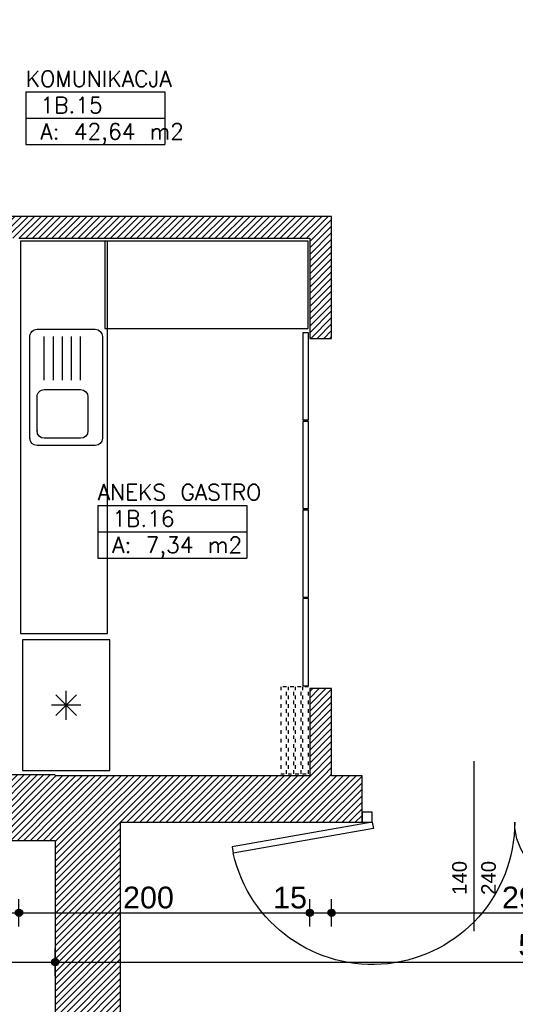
# Model space of a CAD drawing. Header units: inches. Extents: x 18487 to 24863, y 1480 to 5771.
# Tile 39 of 51: x 21051 to 21392, y 4220 to 4898. Entities that reach past the tile are written whole.
import ezdxf
from ezdxf.enums import TextEntityAlignment as Align

# ---------------------------------------------------------------- set-up
doc = ezdxf.new("R2010")
doc.units = ezdxf.units.IN
doc.header["$MEASUREMENT"] = 0
doc.linetypes.add('Przerywana', pattern=[6, 2.5, -3.5])
for name, color, linetype in [('_T meble', 7, 'Continuous'), ('_T sciany', 7, 'Continuous'), ('ArchiCAD', 7, 'Continuous'), ('Window-Door Markers', 7, 'Continuous')]:
    doc.layers.add(name, color=color, linetype=linetype)
doc.styles.add('GENERATED_STYLE_16', font='txt')
doc.styles.add('GENERATED_STYLE_17', font='arial.ttf')
doc.styles.add('GENERATED_STYLE_20', font='txt')
doc.styles.get("Standard").update_dxf_attribs({"font": 'txt', "bigfont": 'BIGFONT.SHX'})
doc.dimstyles.new('Dimstyle_8', dxfattribs={"dimtxt": 15, "dimasz": 9.5, "dimexe": 0.18, "dimexo": 0.5, "dimgap": 0.09, "dimtad": 1, "dimtih": 1, "dimtoh": 1, "dimdec": 0, "dimzin": 0, "dimdsep": 46, "dimtxsty": 'GENERATED_STYLE_20', "dimblk": 'ARROWHEAD_11', "dimblk1": 'ARROWHEAD_11', "dimblk2": 'ARROWHEAD_11', "dimcen": 0.09, "dimclrd": 220, "dimclre": 220, "dimclrt": 220, "dimadec": 1, "dimazin": 0, "dimtfac": 1, "dimtdec": 4, "dimtmove": 2, "dimatfit": 3, "dimfxl": 0, "dimtolj": 1, "dimtzin": 0, "dimarcsym": 0})
doc.dimstyles.new('Dimstyle_9', dxfattribs={"dimtxt": 15, "dimasz": 9.5, "dimexe": 0.18, "dimexo": 0.5, "dimgap": 0.09, "dimtad": 1, "dimtih": 1, "dimtoh": 1, "dimdec": 0, "dimzin": 0, "dimdsep": 46, "dimtxsty": 'GENERATED_STYLE_20', "dimblk": 'ARROWHEAD_11', "dimblk1": 'ARROWHEAD_11', "dimblk2": 'ARROWHEAD_11', "dimcen": 0.09, "dimclrd": 220, "dimclre": 220, "dimclrt": 220, "dimadec": 1, "dimazin": 0, "dimtfac": 1, "dimtdec": 4, "dimtmove": 0, "dimatfit": 3, "dimfxl": 0, "dimtolj": 1, "dimtzin": 0, "dimarcsym": 0})
pattern_1 = [(45, (0, 0), (-2.24506403, 2.24506403), [])]

# ---------------------------------------------------------------- blocks, each defined once
blk = doc.blocks.new('ANEKS GASTRO_1B.16_196', base_point=(21156.17, 4554.25))
at = {"layer": '_T sciany', "color": 160, "linetype": 'Continuous'}
for p, q in [((21104.81, 4563.31), (21104.81, 4527.07)), ((21104.81, 4563.31), (21207.52, 4563.31)), ((21207.52, 4563.31), (21207.52, 4527.07)), ((21104.81, 4545.19), (21207.52, 4545.19)), ((21104.81, 4527.07), (21207.52, 4527.07))]:
    blk.add_line(p, q, dxfattribs=at)
at = {"color": 0}
for tag in ['floor_f', 'ROOM_PERIM', 'ROOM_WALLS_SURF', 'ROOM_DOORS_SURF', 'ROOM_WINDS_SURF', 'ROOM_BASELEV', 'ROOM_HEIGHT', 'ROOM_NET_AREA', 'ROOM_REDUCED_AREA', 'ROOM_CALC_AREA', 'ROOM_VOLUME']:
    blk.add_attdef(tag, text='', height=200, dxfattribs=at).set_placement((21156.17, 4497.1), align=Align.BOTTOM_LEFT)
at = {"layer": '_T sciany', "color": 160}
for tag, p in [('ROOM_NAME', (21104.81, 4577.87)), ('ROOM_NUMBER', (21114.81, 4559.75)), ('ROOM_AREA', (21114.81, 4541.63))]:
    blk.add_attdef(tag, text='', height=11, dxfattribs=at).set_placement(p, align=Align.TOP_LEFT)
blk = doc.blocks.new('KOMUNIKACJA_1B.15_197', base_point=(21103.12, 4838.83))
at = {"layer": '_T sciany', "color": 160, "linetype": 'Continuous'}
for p, q in [((21055.34, 4847.89), (21055.34, 4811.66)), ((21055.34, 4847.89), (21150.9, 4847.89)), ((21150.9, 4847.89), (21150.9, 4811.66)), ((21055.34, 4829.78), (21150.9, 4829.78)), ((21055.34, 4811.66), (21150.9, 4811.66))]:
    blk.add_line(p, q, dxfattribs=at)
at = {"color": 0}
for tag in ['floor_f', 'ROOM_PERIM', 'ROOM_WALLS_SURF', 'ROOM_DOORS_SURF', 'ROOM_WINDS_SURF', 'ROOM_BASELEV', 'ROOM_HEIGHT', 'ROOM_NET_AREA', 'ROOM_REDUCED_AREA', 'ROOM_CALC_AREA', 'ROOM_VOLUME']:
    blk.add_attdef(tag, text='', height=200, dxfattribs=at).set_placement((21103.12, 4781.69), align=Align.BOTTOM_LEFT)
at = {"layer": '_T sciany', "color": 160}
for tag, p in [('ROOM_NAME', (21055.34, 4862.45)), ('ROOM_NUMBER', (21065.34, 4844.33)), ('ROOM_AREA', (21065.34, 4826.22))]:
    blk.add_attdef(tag, text='', height=11, dxfattribs=at).set_placement(p, align=Align.TOP_LEFT)
blk = doc.blocks.new('WALL_24', base_point=(19512.33, 4754.7))
at = {"layer": '_T sciany'}
h = blk.add_hatch(dxfattribs=at)
h.set_pattern_fill('ANSI31', color=5, style=0, pattern_type=2)
h.set_pattern_definition(pattern_1)
h.paths.add_polyline_path([(21250.77, 4747.2), (21265.77, 4762.2), (20880.86, 4762.2), (20880.86, 4747.2)], flags=0)
at = {"layer": '_T sciany', "color": 5, "linetype": 'Continuous'}
for p, q in [((21265.77, 4762.2), (20880.86, 4762.2)), ((21050.65, 4747.2), (21250.77, 4747.2))]:
    blk.add_line(p, q, dxfattribs=at)
blk = doc.blocks.new('WALL_605', base_point=(21098.11, 4355.28))
at = {"layer": '_T sciany'}
h = blk.add_hatch(dxfattribs=at)
h.set_pattern_fill('ANSI31', color=5, style=0, pattern_type=2)
h.set_pattern_definition(pattern_1)
h.paths.add_polyline_path([(21014.24, 4377.78), (21014.24, 4332.78), (21075.61, 4332.78), (21075.61, 4377.78)], flags=0)
at = {"layer": '_T sciany', "color": 5, "linetype": 'Continuous'}
for p, q in [((21075.61, 4377.78), (21014.24, 4377.78)), ((21014.24, 4332.78), (21075.61, 4332.78))]:
    blk.add_line(p, q, dxfattribs=at)
blk = doc.blocks.new('D2 65_381')
at = {"color": 140, "linetype": 'Continuous'}
for p, q in [((-166.51, 17.02), (-165.74, 21.39)), ((-69.23, 4.38), (-165.74, 21.39)), ((-70, 0), (-166.51, 17.02)), ((69.23, 4.38), (110.59, 11.67)), ((70, 0), (111.36, 7.29)), ((111.36, 7.29), (110.59, 11.67)), ((-77, 0), (-70, 0)), ((-77, -7), (-77, 0)), ((-70, 0), (-69.23, 4.38)), ((-70, 0), (-70, -7)), ((70, 0), (69.23, 4.38)), ((77, 0), (70, 0)), ((70, 0), (70, -7)), ((77, -7), (77, 0)), ((-70, -7), (-77, -7)), ((70, -7), (77, -7))]:
    blk.add_line(p, q, dxfattribs=at)
for centre, radius, start, end in [((-70, 0), 98, 0, 167.40301), ((70, 0), 42, 16.04131, 180)]:
    blk.add_arc(centre, radius, start, end, dxfattribs=at)
blk = doc.blocks.new('Window-Door Marker - 70_4020')
at = {"layer": 'ArchiCAD', "color": 140, "linetype": 'Continuous'}
blk.add_line((0, 75), (0, -42), dxfattribs=at)
blk = doc.blocks.new('WALL_611', base_point=(21569.62, 4361.28))
at = {"layer": '_T sciany'}
h = blk.add_hatch(dxfattribs=at)
h.set_pattern_fill('ANSI31', color=5, style=0, pattern_type=2)
h.set_pattern_definition(pattern_1)
h.paths.add_polyline_path([(21075.61, 4377.28), (21120.61, 4345.28), (21286.76, 4345.28), (21286.76, 4377.28)], flags=0)
h = blk.add_hatch(dxfattribs=at)
h.set_pattern_fill('ANSI31', color=5, style=0, pattern_type=2)
h.set_pattern_definition(pattern_1)
h.paths.add_polyline_path([(21440.76, 4377.28), (21440.76, 4345.28), (21582.12, 4345.28), (21557.12, 4377.28)], flags=0)
at = {"layer": '_T sciany', "color": 5, "linetype": 'Continuous'}
for p, q in [((21250.77, 4377.28), (21075.61, 4377.28)), ((21286.76, 4377.28), (21265.77, 4377.28)), ((21286.76, 4345.28), (21286.76, 4377.28)), ((21440.76, 4345.28), (21440.76, 4377.28)), ((21557.12, 4377.28), (21440.76, 4377.28)), ((21120.61, 4345.28), (21286.76, 4345.28)), ((21440.76, 4345.28), (21582.12, 4345.28))]:
    blk.add_line(p, q, dxfattribs=at)
at = {"layer": '_T sciany', "xscale": -1, "rotation": 180.0000000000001}
blk.add_blockref('D2 65_381', (21363.76, 4345.28), dxfattribs=at)
at = {"layer": 'Window-Door Markers'}
ref = blk.add_blockref('Window-Door Marker - 70_4020', (21363.76, 4345.28), dxfattribs=dict(at, rotation=180))
ref.add_attrib('AC_WIDO_A_SIZE', '140', dxfattribs={"color": 255, "height": 10, "rotation": 90, "style": 'GENERATED_STYLE_17'}).set_placement((21361.72, 4295.28), align=Align.BOTTOM_LEFT)
ref.add_attrib('AC_WIDO_B_SIZE', '240', dxfattribs={"color": 255, "height": 10, "rotation": 90, "style": 'GENERATED_STYLE_17'}).set_placement((21381.72, 4295.28), align=Align.BOTTOM_LEFT)
blk = doc.blocks.new('WALL_621', base_point=(21098.11, 4361.28))
at = {"layer": '_T sciany'}
h = blk.add_hatch(dxfattribs=at)
h.set_pattern_fill('ANSI31', color=5, style=0, pattern_type=2)
h.set_pattern_definition(pattern_1)
h.paths.add_polyline_path([(21075.61, 4201.89), (21120.61, 4201.89), (21120.61, 4345.28), (21075.61, 4377.28)], flags=0)
at = {"layer": '_T sciany', "color": 5, "linetype": 'Continuous'}
for p, q in [((21120.61, 4201.89), (21120.61, 4345.28)), ((21075.61, 4332.78), (21075.61, 4201.89))]:
    blk.add_line(p, q, dxfattribs=at)
blk = doc.blocks.new('WALL_752', base_point=(21258.27, 4437.28))
at = {"layer": '_T sciany'}
h = blk.add_hatch(dxfattribs=at)
h.set_pattern_fill('ANSI31', color=5, style=0, pattern_type=2)
h.set_pattern_definition(pattern_1)
h.paths.add_polyline_path([(21250.77, 4437.28), (21250.77, 4377.28), (21265.77, 4377.28), (21265.77, 4437.28)], flags=0)
at = {"layer": '_T sciany', "color": 5, "linetype": 'Continuous'}
for p, q in [((21250.77, 4437.28), (21250.77, 4377.28)), ((21265.77, 4437.28), (21250.77, 4437.28)), ((21265.77, 4377.28), (21265.77, 4437.28))]:
    blk.add_line(p, q, dxfattribs=at)
blk = doc.blocks.new('WALL_754', base_point=(21249.97, 4622.16))
at = {"layer": '_T sciany', "color": 5, "linetype": 'Continuous'}
for p, q in [((21249.97, 4682.16), (21245.97, 4682.16)), ((21245.97, 4682.16), (21245.97, 4622.16)), ((21249.97, 4622.16), (21249.97, 4682.16)), ((21245.97, 4622.16), (21249.97, 4622.16))]:
    blk.add_line(p, q, dxfattribs=at)
blk = doc.blocks.new('WALL_755', base_point=(21249.97, 4561.16))
at = {"layer": '_T sciany', "color": 5, "linetype": 'Continuous'}
for p, q in [((21249.97, 4621.16), (21245.97, 4621.16)), ((21245.97, 4621.16), (21245.97, 4561.16)), ((21249.97, 4561.16), (21249.97, 4621.16)), ((21245.97, 4561.16), (21249.97, 4561.16))]:
    blk.add_line(p, q, dxfattribs=at)
blk = doc.blocks.new('WALL_760', base_point=(21249.97, 4500.16))
at = {"layer": '_T sciany', "color": 5, "linetype": 'Continuous'}
for p, q in [((21249.97, 4560.16), (21245.97, 4560.16)), ((21245.97, 4560.16), (21245.97, 4500.16)), ((21249.97, 4500.16), (21249.97, 4560.16)), ((21245.97, 4500.16), (21249.97, 4500.16))]:
    blk.add_line(p, q, dxfattribs=at)
blk = doc.blocks.new('WALL_761', base_point=(21249.97, 4439.16))
at = {"layer": '_T sciany', "color": 5, "linetype": 'Continuous'}
for p, q in [((21249.97, 4499.16), (21245.97, 4499.16)), ((21245.97, 4499.16), (21245.97, 4439.16)), ((21249.97, 4439.16), (21249.97, 4499.16)), ((21245.97, 4439.16), (21249.97, 4439.16))]:
    blk.add_line(p, q, dxfattribs=at)
blk = doc.blocks.new('WALL_762', base_point=(21244.78, 4378.55))
at = {"layer": '_T sciany', "color": 5, "linetype": 'Przerywana'}
for p, q in [((21244.78, 4438.55), (21240.78, 4438.55)), ((21240.78, 4438.55), (21240.78, 4378.55)), ((21244.78, 4378.55), (21244.78, 4438.55)), ((21240.78, 4378.55), (21244.78, 4378.55))]:
    blk.add_line(p, q, dxfattribs=at)
blk = doc.blocks.new('WALL_763', base_point=(21249.78, 4378.55))
at = {"layer": '_T sciany', "color": 5, "linetype": 'Przerywana'}
for p, q in [((21249.78, 4438.55), (21245.78, 4438.55)), ((21245.78, 4438.55), (21245.78, 4378.55)), ((21249.78, 4378.55), (21249.78, 4438.55)), ((21245.78, 4378.55), (21249.78, 4378.55))]:
    blk.add_line(p, q, dxfattribs=at)
blk = doc.blocks.new('WALL_764', base_point=(21239.76, 4378.55))
at = {"layer": '_T sciany', "color": 5, "linetype": 'Przerywana'}
for p, q in [((21239.76, 4438.55), (21235.76, 4438.55)), ((21235.76, 4438.55), (21235.76, 4378.55)), ((21239.76, 4378.55), (21239.76, 4438.55)), ((21235.76, 4378.55), (21239.76, 4378.55))]:
    blk.add_line(p, q, dxfattribs=at)
blk = doc.blocks.new('WALL_765', base_point=(21234.73, 4378.55))
at = {"layer": '_T sciany', "color": 5, "linetype": 'Przerywana'}
for p, q in [((21234.73, 4438.55), (21230.73, 4438.55)), ((21230.73, 4438.55), (21230.73, 4378.55)), ((21234.73, 4378.55), (21234.73, 4438.55)), ((21230.73, 4378.55), (21234.73, 4378.55))]:
    blk.add_line(p, q, dxfattribs=at)
blk = doc.blocks.new('WALL_766', base_point=(21258.27, 4754.7))
at = {"layer": '_T sciany'}
h = blk.add_hatch(dxfattribs=at)
h.set_pattern_fill('ANSI31', color=5, style=0, pattern_type=2)
h.set_pattern_definition(pattern_1)
h.paths.add_polyline_path([(21250.77, 4747.2), (21250.77, 4678.3), (21265.77, 4678.3), (21265.77, 4762.2)], flags=0)
at = {"layer": '_T sciany', "color": 5, "linetype": 'Continuous'}
for p, q in [((21265.77, 4678.3), (21265.77, 4762.2)), ((21250.77, 4747.2), (21250.77, 4678.3)), ((21250.77, 4678.3), (21265.77, 4678.3))]:
    blk.add_line(p, q, dxfattribs=at)
blk = doc.blocks.new('Sink 1Bowl-DrainB 65_3950')
at = {"layer": '_T meble', "color": 0, "linetype": 'Continuous'}
for p, q in [((75, 50), (5, 50)), ((0, 45), (0, 5)), ((80, 5), (80, 45)), ((5, 35), (5, 10)), ((33.5, 40), (10, 40)), ((38.5, 10), (38.5, 35)), ((45, 35), (75, 35)), ((45, 28.75), (75, 28.75)), ((45, 22.5), (75, 22.5)), ((45, 16.25), (75, 16.25)), ((45, 10), (75, 10)), ((5, 0), (75, 0)), ((10, 5), (33.5, 5))]:
    blk.add_line(p, q, dxfattribs=at)
for centre, start, end in [((5, 45), 90, 180), ((75, 45), 0, 90), ((10, 35), 90, 180), ((33.5, 35), 0, 90), ((10, 10), 180, 270), ((33.5, 10), 270, 0), ((5, 5), 180, 270), ((75, 5), 270, 0)]:
    blk.add_arc(centre, 5, start, end, dxfattribs=at)
for p in [(5, 0), (10, 5)]:
    blk.add_point(p, dxfattribs=at)
blk = doc.blocks.new('Table 120x80 65_5593')
at = {"layer": '_T meble', "color": 0, "linetype": 'Continuous'}
for p, q in [((-70, -60), (-70, 0)), ((-70, 0), (70, 0)), ((70, 0), (70, -60)), ((70, -60), (-70, -60))]:
    blk.add_line(p, q, dxfattribs=at)
blk = doc.blocks.new('Fridge 65_3921')
at = {"layer": '_T meble', "color": 0, "linetype": 'Continuous'}
for p, q in [((90, 60), (0, 60)), ((0, 60), (0, 0)), ((90, 0), (90, 60)), ((37.9289, 22.9289), (52.0711, 37.0711)), ((37.9289, 37.0711), (52.0711, 22.9289)), ((45, 20), (45, 40)), ((35, 30), (55, 30)), ((0, 0), (90, 0))]:
    blk.add_line(p, q, dxfattribs=at)
blk = doc.blocks.new('Table 120x80 65_5599')
at = {"layer": '_T meble', "color": 0, "linetype": 'Continuous'}
for p, q in [((-135, -60), (-135, 0)), ((-135, 0), (135, 0)), ((135, 0), (135, -60)), ((135, -60), (-135, -60))]:
    blk.add_line(p, q, dxfattribs=at)
blk = doc.blocks.new('*D430')
at = {"layer": 'ArchiCAD', "color": 220, "linetype": 'Continuous'}
for p, q in [((21075.61, 4251.47), (21075.61, 4258.34)), ((21602.12, 4251.47), (21602.12, 4258.34)), ((21070.61, 4248.97), (21073.11, 4248.97)), ((21075.61, 4239.59), (21075.61, 4246.47)), ((21078.11, 4248.97), (21599.62, 4248.97)), ((21602.12, 4239.59), (21602.12, 4246.47))]:
    blk.add_line(p, q, dxfattribs=at)
at = {"layer": 'ArchiCAD', "color": 220, "linetype": 'Continuous', "const_width": 2.5}
for points in [[(21074.36, 4248.97, 1), (21076.86, 4248.97, 1)], [(21600.87, 4248.97, 1), (21603.37, 4248.97, 1)]]:
    blk.add_lwpolyline(points, format="xyb", close=True, dxfattribs=at)
at = {"layer": 'ArchiCAD', "color": 220, "linetype": 'Continuous'}
for centre in [(21075.61, 4248.97), (21602.12, 4248.97)]:
    blk.add_circle(centre, 2.5, dxfattribs=at)
at = {"layer": 'ArchiCAD', "color": 220, "insert": (21394.26, 4268.25), "char_height": 15, "attachment_point": 1}
blk.add_mtext('\\A1;{\\fArial Europa Srodkowa|b0|i0|c0|p34;\\C220;527}', dxfattribs=at)
blk = doc.blocks.new('ARROWHEAD_11')
at = {"color": 0, "linetype": 'Continuous'}
blk.add_line((0, 0), (-1, 0), dxfattribs=at)
at = {"color": 0, "linetype": 'Continuous', "const_width": 0.25}
blk.add_lwpolyline([(-0.125, 0, 1), (0.125, 0, 1)], format="xyb", close=True, dxfattribs=at)
blk = doc.blocks.new('*D444')
at = {"layer": 'ArchiCAD', "color": 220, "linetype": 'Continuous'}
for p, q in [((21035.65, 4285.45), (21035.65, 4292.33)), ((21050.65, 4285.45), (21050.65, 4292.33)), ((21035.65, 4273.58), (21035.65, 4280.45)), ((21038.15, 4282.95), (21048.15, 4282.95)), ((21050.65, 4273.58), (21050.65, 4280.45)), ((21053.15, 4282.95), (21055.65, 4282.95))]:
    blk.add_line(p, q, dxfattribs=at)
at = {"layer": 'ArchiCAD', "color": 220, "linetype": 'Continuous', "const_width": 2.5}
for points in [[(21034.4, 4282.95, 1), (21036.9, 4282.95, 1)], [(21049.4, 4282.95, 1), (21051.9, 4282.95, 1)]]:
    blk.add_lwpolyline(points, format="xyb", close=True, dxfattribs=at)
at = {"layer": 'ArchiCAD', "color": 220, "linetype": 'Continuous'}
for centre in [(21035.65, 4282.95), (21050.65, 4282.95)]:
    blk.add_circle(centre, 2.5, dxfattribs=at)
blk = doc.blocks.new('*D445')
at = {"layer": 'ArchiCAD', "color": 220, "linetype": 'Continuous'}
for p, q in [((19489.83, 4251.47), (19489.83, 4258.34)), ((21075.61, 4251.47), (21075.61, 4258.34)), ((19484.83, 4248.97), (19487.33, 4248.97)), ((19489.83, 4239.59), (19489.83, 4246.47)), ((19492.33, 4248.97), (21073.11, 4248.97)), ((21075.61, 4239.59), (21075.61, 4246.47)), ((21078.11, 4248.97), (21080.61, 4248.97))]:
    blk.add_line(p, q, dxfattribs=at)
at = {"layer": 'ArchiCAD', "color": 220, "linetype": 'Continuous', "const_width": 2.5}
for points in [[(19488.58, 4248.97, 1), (19491.08, 4248.97, 1)], [(21074.36, 4248.97, 1), (21076.86, 4248.97, 1)]]:
    blk.add_lwpolyline(points, format="xyb", close=True, dxfattribs=at)
at = {"layer": 'ArchiCAD', "color": 220, "linetype": 'Continuous'}
for centre in [(19489.83, 4248.97), (21075.61, 4248.97)]:
    blk.add_circle(centre, 2.5, dxfattribs=at)
at = {"layer": 'ArchiCAD', "color": 220, "insert": (20257.07, 4266.97), "char_height": 15, "attachment_point": 1}
blk.add_mtext('\\A1;{\\fArial Europa Srodkowa|b0|i0|c0|p34;\\C220;1\xa0586}', dxfattribs=at)
blk = doc.blocks.new('*D449')
at = {"layer": 'ArchiCAD', "color": 220, "linetype": 'Continuous'}
for p, q in [((21050.65, 4285.45), (21050.65, 4292.33)), ((21250.77, 4285.45), (21250.77, 4292.33)), ((21045.65, 4282.95), (21048.15, 4282.95)), ((21050.65, 4273.58), (21050.65, 4280.45)), ((21053.15, 4282.95), (21248.27, 4282.95)), ((21250.77, 4273.58), (21250.77, 4280.45))]:
    blk.add_line(p, q, dxfattribs=at)
at = {"layer": 'ArchiCAD', "color": 220, "linetype": 'Continuous', "const_width": 2.5}
for points in [[(21049.4, 4282.95, 1), (21051.9, 4282.95, 1)], [(21249.52, 4282.95, 1), (21252.02, 4282.95, 1)]]:
    blk.add_lwpolyline(points, format="xyb", close=True, dxfattribs=at)
at = {"layer": 'ArchiCAD', "color": 220, "linetype": 'Continuous'}
for centre in [(21050.65, 4282.95), (21250.77, 4282.95)]:
    blk.add_circle(centre, 2.5, dxfattribs=at)
at = {"layer": 'ArchiCAD', "color": 220, "char_height": 15, "attachment_point": 1}
for s, insert in [('\\A1;{\\fArial Europa Srodkowa|b0|i0|c0|p34;\\C220;200}', (21122.26, 4300.95)), ('\\A1;{\\fArial Europa Srodkowa|b0|i0|c0|p34;\\C220;15}', (21225.51, 4300.95))]:
    blk.add_mtext(s, dxfattribs=dict(at, insert=insert))
blk = doc.blocks.new('*D450')
at = {"layer": 'ArchiCAD', "color": 220, "linetype": 'Continuous'}
for p, q in [((21250.77, 4285.45), (21250.77, 4292.33)), ((21265.77, 4285.45), (21265.77, 4292.33)), ((21250.77, 4273.58), (21250.77, 4280.45)), ((21253.27, 4282.95), (21263.27, 4282.95)), ((21265.77, 4273.58), (21265.77, 4280.45))]:
    blk.add_line(p, q, dxfattribs=at)
at = {"layer": 'ArchiCAD', "color": 220, "linetype": 'Continuous', "const_width": 2.5}
for points in [[(21249.52, 4282.95, 1), (21252.02, 4282.95, 1)], [(21264.52, 4282.95, 1), (21267.02, 4282.95, 1)]]:
    blk.add_lwpolyline(points, format="xyb", close=True, dxfattribs=at)
at = {"layer": 'ArchiCAD', "color": 220, "linetype": 'Continuous'}
for centre in [(21250.77, 4282.95), (21265.77, 4282.95)]:
    blk.add_circle(centre, 2.5, dxfattribs=at)
blk = doc.blocks.new('*D451')
at = {"layer": 'ArchiCAD', "color": 220, "linetype": 'Continuous'}
for p, q in [((21265.77, 4285.45), (21265.77, 4292.33)), ((21557.12, 4285.45), (21557.12, 4292.33)), ((21265.77, 4273.58), (21265.77, 4280.45)), ((21268.27, 4282.95), (21554.62, 4282.95)), ((21557.12, 4273.58), (21557.12, 4280.45))]:
    blk.add_line(p, q, dxfattribs=at)
at = {"layer": 'ArchiCAD', "color": 220, "linetype": 'Continuous', "const_width": 2.5}
for points in [[(21264.52, 4282.95, 1), (21267.02, 4282.95, 1)], [(21555.87, 4282.95, 1), (21558.37, 4282.95, 1)]]:
    blk.add_lwpolyline(points, format="xyb", close=True, dxfattribs=at)
at = {"layer": 'ArchiCAD', "color": 220, "linetype": 'Continuous'}
for centre in [(21265.77, 4282.95), (21557.12, 4282.95)]:
    blk.add_circle(centre, 2.5, dxfattribs=at)
at = {"layer": 'ArchiCAD', "color": 220, "char_height": 15, "attachment_point": 1}
for s, insert in [('\\A1;{\\fArial Europa Srodkowa|b0|i0|c0|p34;\\C220;291}', (21382.99, 4300.95)), ('\\A1;{\\fArial Europa Srodkowa|b0|i0|c0|p34;\\C220;25}', (21531.85, 4300.95))]:
    blk.add_mtext(s, dxfattribs=dict(at, insert=insert))
blk = doc.blocks.new('*D452')
at = {"layer": 'ArchiCAD', "color": 220, "linetype": 'Continuous'}
for p, q in [((21557.12, 4285.45), (21557.12, 4292.33)), ((21582.12, 4285.45), (21582.12, 4292.33)), ((21557.12, 4273.58), (21557.12, 4280.45)), ((21559.62, 4282.95), (21579.62, 4282.95)), ((21582.12, 4273.58), (21582.12, 4280.45))]:
    blk.add_line(p, q, dxfattribs=at)
at = {"layer": 'ArchiCAD', "color": 220, "linetype": 'Continuous', "const_width": 2.5}
for points in [[(21555.87, 4282.95, 1), (21558.37, 4282.95, 1)], [(21580.87, 4282.95, 1), (21583.37, 4282.95, 1)]]:
    blk.add_lwpolyline(points, format="xyb", close=True, dxfattribs=at)
at = {"layer": 'ArchiCAD', "color": 220, "linetype": 'Continuous'}
for centre in [(21557.12, 4282.95), (21582.12, 4282.95)]:
    blk.add_circle(centre, 2.5, dxfattribs=at)
blk = doc.blocks.new('*D453')
at = {"layer": 'ArchiCAD', "color": 220, "linetype": 'Continuous'}
for p, q in [((21582.12, 4285.45), (21582.12, 4292.33)), ((22286.33, 4285.45), (22286.33, 4292.33)), ((21582.12, 4273.58), (21582.12, 4280.45)), ((21584.62, 4282.95), (22283.83, 4282.95)), ((22286.33, 4273.58), (22286.33, 4280.45))]:
    blk.add_line(p, q, dxfattribs=at)
at = {"layer": 'ArchiCAD', "color": 220, "linetype": 'Continuous', "const_width": 2.5}
for points in [[(21580.87, 4282.95, 1), (21583.37, 4282.95, 1)], [(22285.08, 4282.95, 1), (22287.58, 4282.95, 1)]]:
    blk.add_lwpolyline(points, format="xyb", close=True, dxfattribs=at)
at = {"layer": 'ArchiCAD', "color": 220, "linetype": 'Continuous'}
for centre in [(21582.12, 4282.95), (22286.33, 4282.95)]:
    blk.add_circle(centre, 2.5, dxfattribs=at)
at = {"layer": 'ArchiCAD', "color": 220, "insert": (22011.76, 4307), "char_height": 15, "attachment_point": 1}
blk.add_mtext('\\A1;{\\fArial Europa Srodkowa|b0|i0|c0|p34;\\C220;704}', dxfattribs=at)
blk = doc.blocks.new('*D454')
at = {"layer": 'ArchiCAD', "color": 220, "linetype": 'Continuous'}
for p, q in [((22286.33, 4285.45), (22286.33, 4292.33)), ((22331.33, 4285.45), (22331.33, 4292.33)), ((22286.33, 4273.58), (22286.33, 4280.45)), ((22288.83, 4282.95), (22328.83, 4282.95)), ((22331.33, 4273.58), (22331.33, 4280.45)), ((22333.83, 4282.95), (22336.33, 4282.95))]:
    blk.add_line(p, q, dxfattribs=at)
at = {"layer": 'ArchiCAD', "color": 220, "linetype": 'Continuous', "const_width": 2.5}
for points in [[(22285.08, 4282.95, 1), (22287.58, 4282.95, 1)], [(22330.08, 4282.95, 1), (22332.58, 4282.95, 1)]]:
    blk.add_lwpolyline(points, format="xyb", close=True, dxfattribs=at)
at = {"layer": 'ArchiCAD', "color": 220, "linetype": 'Continuous'}
for centre in [(22286.33, 4282.95), (22331.33, 4282.95)]:
    blk.add_circle(centre, 2.5, dxfattribs=at)
at = {"layer": 'ArchiCAD', "color": 220, "insert": (22297.45, 4300.95), "char_height": 15, "attachment_point": 1}
blk.add_mtext('\\A1;{\\fArial Europa Srodkowa|b0|i0|c0|p34;\\C220;45}', dxfattribs=at)
blk = doc.blocks.new('*D488')
at = {"layer": 'ArchiCAD', "color": 220, "linetype": 'Continuous'}
for p, q in [((21265.77, 5650.08), (21265.77, 5656.95)), ((21557.12, 5650.08), (21557.12, 5656.95)), ((21268.27, 5647.58), (21554.62, 5647.58)), ((21265.77, 5638.2), (21265.77, 5645.08)), ((21557.12, 5638.2), (21557.12, 5645.08))]:
    blk.add_line(p, q, dxfattribs=at)
at = {"layer": 'ArchiCAD', "color": 220, "linetype": 'Continuous', "const_width": 2.5}
for points in [[(21264.52, 5647.58, 1), (21267.02, 5647.58, 1)], [(21555.87, 5647.58, 1), (21558.37, 5647.58, 1)]]:
    blk.add_lwpolyline(points, format="xyb", close=True, dxfattribs=at)
at = {"layer": 'ArchiCAD', "color": 220, "linetype": 'Continuous'}
for centre in [(21265.77, 5647.58), (21557.12, 5647.58)]:
    blk.add_circle(centre, 2.5, dxfattribs=at)
at = {"layer": 'ArchiCAD', "color": 220, "char_height": 15, "attachment_point": 1}
for s, insert in [('\\A1;{\\fArial Europa Srodkowa|b0|i0|c0|p34;\\C220;291}', (21382.99, 5665.58)), ('\\A1;{\\fArial Europa Srodkowa|b0|i0|c0|p34;\\C220;25}', (21531.85, 5665.58))]:
    blk.add_mtext(s, dxfattribs=dict(at, insert=insert))
blk = doc.blocks.new('*D489')
at = {"layer": 'ArchiCAD', "color": 220, "linetype": 'Continuous'}
for p, q in [((21557.12, 5650.08), (21557.12, 5656.95)), ((21582.12, 5650.08), (21582.12, 5656.95)), ((21559.62, 5647.58), (21579.62, 5647.58)), ((21557.12, 5638.2), (21557.12, 5645.08)), ((21582.12, 5638.2), (21582.12, 5645.08))]:
    blk.add_line(p, q, dxfattribs=at)
at = {"layer": 'ArchiCAD', "color": 220, "linetype": 'Continuous', "const_width": 2.5}
for points in [[(21555.87, 5647.58, 1), (21558.37, 5647.58, 1)], [(21580.87, 5647.58, 1), (21583.37, 5647.58, 1)]]:
    blk.add_lwpolyline(points, format="xyb", close=True, dxfattribs=at)
at = {"layer": 'ArchiCAD', "color": 220, "linetype": 'Continuous'}
for centre in [(21557.12, 5647.58), (21582.12, 5647.58)]:
    blk.add_circle(centre, 2.5, dxfattribs=at)
blk = doc.blocks.new('*D490')
at = {"layer": 'ArchiCAD', "color": 220, "linetype": 'Continuous'}
for p, q in [((21582.12, 5650.08), (21582.12, 5656.95)), ((22286.33, 5650.08), (22286.33, 5656.95)), ((21584.62, 5647.58), (22283.83, 5647.58)), ((21582.12, 5638.2), (21582.12, 5645.08)), ((22286.33, 5638.2), (22286.33, 5645.08))]:
    blk.add_line(p, q, dxfattribs=at)
at = {"layer": 'ArchiCAD', "color": 220, "linetype": 'Continuous', "const_width": 2.5}
for points in [[(21580.87, 5647.58, 1), (21583.37, 5647.58, 1)], [(22285.08, 5647.58, 1), (22287.58, 5647.58, 1)]]:
    blk.add_lwpolyline(points, format="xyb", close=True, dxfattribs=at)
at = {"layer": 'ArchiCAD', "color": 220, "linetype": 'Continuous'}
for centre in [(21582.12, 5647.58), (22286.33, 5647.58)]:
    blk.add_circle(centre, 2.5, dxfattribs=at)
at = {"layer": 'ArchiCAD', "color": 220, "insert": (21917.15, 5665.58), "char_height": 15, "attachment_point": 1}
blk.add_mtext('\\A1;{\\fArial Europa Srodkowa|b0|i0|c0|p34;\\C220;704}', dxfattribs=at)
blk = doc.blocks.new('*D491')
at = {"layer": 'ArchiCAD', "color": 220, "linetype": 'Continuous'}
for p, q in [((22286.33, 5650.08), (22286.33, 5656.95)), ((22331.33, 5650.08), (22331.33, 5656.95)), ((22288.83, 5647.58), (22328.83, 5647.58)), ((22333.83, 5647.58), (22336.33, 5647.58)), ((22286.33, 5638.2), (22286.33, 5645.08)), ((22331.33, 5638.2), (22331.33, 5645.08))]:
    blk.add_line(p, q, dxfattribs=at)
at = {"layer": 'ArchiCAD', "color": 220, "linetype": 'Continuous', "const_width": 2.5}
for points in [[(22285.08, 5647.58, 1), (22287.58, 5647.58, 1)], [(22330.08, 5647.58, 1), (22332.58, 5647.58, 1)]]:
    blk.add_lwpolyline(points, format="xyb", close=True, dxfattribs=at)
at = {"layer": 'ArchiCAD', "color": 220, "linetype": 'Continuous'}
for centre in [(22286.33, 5647.58), (22331.33, 5647.58)]:
    blk.add_circle(centre, 2.5, dxfattribs=at)
at = {"layer": 'ArchiCAD', "color": 220, "insert": (22297.45, 5665.58), "char_height": 15, "attachment_point": 1}
blk.add_mtext('\\A1;{\\fArial Europa Srodkowa|b0|i0|c0|p34;\\C220;45}', dxfattribs=at)

msp = doc.modelspace()

# ---------------------------------------------------------------- block references
at = {"layer": '_T meble', "color": 162, "xscale": -1}
for name, p, rotation in [('Table 120x80 65_5599', (21111.62, 4610.16), 270), ('Table 120x80 65_5593', (21179.62, 4685.16), 180)]:
    msp.add_blockref(name, p, dxfattribs=dict(at, rotation=rotation))
at = {"layer": '_T meble', "color": 161, "xscale": -1, "rotation": 270}
msp.add_blockref('Sink 1Bowl-DrainB 65_3950', (21058.08, 4604.54), dxfattribs=at)
at = {"layer": '_T meble', "color": 30, "rotation": 90}
msp.add_blockref('Fridge 65_3921', (21113.12, 4380.76), dxfattribs=at)
at = {"layer": '_T sciany', "color": 254, "linetype": 'Continuous'}
ref = msp.add_blockref('KOMUNIKACJA_1B.15_197', (21103.12, 4838.83), dxfattribs=at)
ref.add_attrib('ROOM_NAME', 'KOMUNIKACJA', dxfattribs={"color": 160, "linetype": 'Continuous', "height": 11}).set_placement((21055.34, 4862.45), align=Align.TOP_LEFT)
ref.add_attrib('ROOM_NUMBER', '1B.15', dxfattribs={"color": 160, "linetype": 'Continuous', "height": 11}).set_placement((21065.34, 4844.33), align=Align.TOP_LEFT)
ref.add_attrib('ROOM_AREA', 'A: 42,64 m2', dxfattribs={"color": 160, "linetype": 'Continuous', "height": 11}).set_placement((21065.34, 4826.22), align=Align.TOP_LEFT)
at = {"layer": '_T sciany', "color": 5}
for name, p in [('WALL_24', (19512.33, 4754.7)), ('WALL_766', (21258.27, 4754.7)), ('WALL_754', (21249.97, 4622.16)), ('WALL_755', (21249.97, 4561.16)), ('WALL_760', (21249.97, 4500.16)), ('WALL_761', (21249.97, 4439.16)), ('WALL_765', (21234.73, 4378.55)), ('WALL_764', (21239.76, 4378.55)), ('WALL_762', (21244.78, 4378.55)), ('WALL_763', (21249.78, 4378.55)), ('WALL_752', (21258.27, 4437.28)), ('WALL_611', (21569.62, 4361.28)), ('WALL_605', (21098.11, 4355.28)), ('WALL_621', (21098.11, 4361.28))]:
    msp.add_blockref(name, p, dxfattribs=at)
at = {"layer": '_T sciany', "color": 254, "linetype": 'Continuous'}
ref = msp.add_blockref('ANEKS GASTRO_1B.16_196', (21156.17, 4554.25), dxfattribs=at)
ref.add_attrib('ROOM_NAME', 'ANEKS GASTRO', dxfattribs={"color": 160, "linetype": 'Continuous', "height": 11}).set_placement((21104.81, 4577.87), align=Align.TOP_LEFT)
ref.add_attrib('ROOM_NUMBER', '1B.16', dxfattribs={"color": 160, "linetype": 'Continuous', "height": 11}).set_placement((21114.81, 4559.75), align=Align.TOP_LEFT)
ref.add_attrib('ROOM_AREA', 'A: 7,34 m2', dxfattribs={"color": 160, "linetype": 'Continuous', "height": 11}).set_placement((21114.81, 4541.63), align=Align.TOP_LEFT)

# ---------------------------------------------------------------- dimensions: what is measured, and where the dimension line sits
at = {"layer": 'ArchiCAD', "color": 220, "linetype": 'Continuous'}
for base, p1, p2, dimstyle, picture, middle in [((19534.83, 5647.58), (21265.77, 5166.72), (21557.12, 4892.95), 'Dimstyle_9', '*D488', (21388.68, 5658.08)), ((19534.83, 5647.58), (21582.12, 4892.95), (22286.33, 4889.95), 'Dimstyle_9', '*D490', (21922.84, 5658.08)), ((19534.83, 5647.58), (22286.33, 4889.95), (22331.33, 4889.95), 'Dimstyle_9', '*D491', (22303.14, 5658.08)), ((19534.83, 5647.58), (21557.12, 4892.95), (21582.12, 4892.95), 'Dimstyle_9', '*D489', (21537.54, 5658.08)), ((21250.77, 4282.95), (21265.77, 4399.28), (21557.12, 4892.95), 'Dimstyle_9', '*D451', (21388.68, 4293.45)), ((21250.77, 4282.95), (21557.12, 4892.95), (21582.12, 4892.95), 'Dimstyle_9', '*D452', (21537.54, 4293.45)), ((21250.77, 4282.95), (21582.12, 4892.95), (22286.33, 4889.95), 'Dimstyle_8', '*D453', (22017.45, 4299.5)), ((21250.77, 4282.95), (22286.33, 4889.95), (22331.33, 4889.95), 'Dimstyle_9', '*D454', (22303.14, 4293.45)), ((19534.83, 4282.95), (21035.65, 4557.99), (21050.65, 4557.99), 'Dimstyle_9', '*D444', (21016.08, 4293.45)), ((21250.77, 4282.95), (21050.65, 4361.28), (21250.77, 4399.28), 'Dimstyle_9', '*D449', (21127.95, 4293.45)), ((21250.77, 4282.95), (21250.77, 4399.28), (21265.77, 4399.28), 'Dimstyle_9', '*D450', (21231.2, 4293.45)), ((21075.61, 4248.97), (19489.83, 4332.78), (21075.61, 4332.78), 'Dimstyle_9', '*D445', (20268.45, 4259.47)), ((21602.12, 4248.97), (21075.61, 4201.89), (21602.12, 4226.83), 'Dimstyle_8', '*D430', (21399.95, 4260.75))]:
    dim = msp.add_linear_dim(base=base, p1=p1, p2=p2, dimstyle=dimstyle, dxfattribs=at)
    dim.commit()
    dim.dimension.update_dxf_attribs({"geometry": picture, "text_midpoint": middle})

doc.saveas('drawing.dxf')
